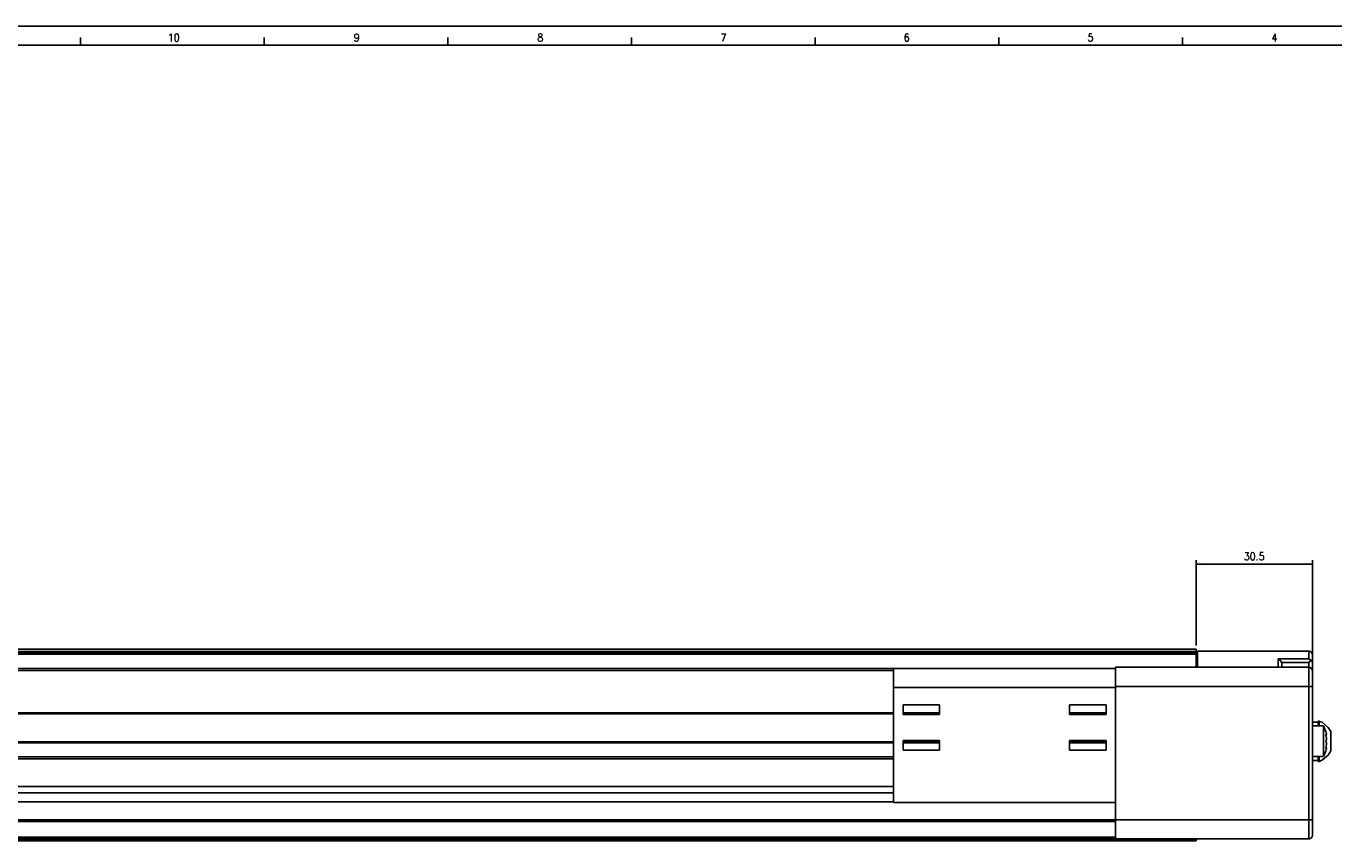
# Model space of a CAD drawing. Header units: inches. Extents: x -381 to 2497, y -418 to 176.
# Tile 4 of 7: x -40 to 302, y -37 to 176. Entities that reach past the tile are written whole.
import ezdxf

# ---------------------------------------------------------------- set-up
doc = ezdxf.new("R2010")
doc.units = ezdxf.units.IN
doc.layers.add('1', color=7, linetype='Continuous')
doc.styles.add('CONVERTER_11', font='txt.shx', dxfattribs={"width": 0.9})
doc.dimstyles.new('ME10_DIM_17', dxfattribs={"dimtxt": 2, "dimasz": 2, "dimexe": 1, "dimexo": 1, "dimgap": 1, "dimtad": 1, "dimdsep": 46, "dimtxsty": 'CONVERTER_11', "dimsah": 1, "dimcen": 0.09, "dimclrd": 2, "dimclre": 2, "dimclrt": 2, "dimadec": 0, "dimazin": 0, "dimtfac": 1, "dimtdec": 4, "dimtix": 1, "dimtmove": 0, "dimatfit": 3, "dimfxl": 1, "dimtolj": 1, "dimtzin": 0, "dimarcsym": 0})

# ---------------------------------------------------------------- blocks, each defined once
blk = doc.blocks.new('Modulo_der__14E__1__10', base_point=(-176.82, -37.15))
at = {"color": 7, "linetype": 'Continuous'}
for p, q in [((-138.25, 11.7), (265.68, 11.7)), ((-138.04, 12.03), (265.68, 12.03)), ((-137.82, 12.35), (265.68, 12.35)), ((-137.42, 12.96), (265.68, 12.96)), ((-137.41, 12.97), (265.68, 12.97)), ((265.68, 12.97), (265.68, 12.96)), ((265.68, 12.96), (265.68, 12.35)), ((265.68, 12.35), (265.68, 12.03)), ((265.68, 11.7), (265.68, 12.03)), ((265.68, 11.98), (266.08, 11.98)), ((265.68, 11.7), (265.68, 8.28)), ((266.08, 12.48), (295.08, 12.48)), ((266.08, 12.48), (266.08, 8.28)), ((287.08, 10.47), (287.1, 10.46)), ((295.08, 10.47), (287.08, 10.47)), ((287.08, 8.28), (287.08, 10.47)), ((287.1, 10.46), (287.46, 10.26)), ((287.46, 10.26), (287.48, 10.24)), ((287.48, 10.24), (287.78, 9.94)), ((295.29, 12.46), (295.08, 12.48)), ((295.08, 10.47), (295.08, 12.48)), ((295.08, 10.47), (295.1, 10.46)), ((295.1, 10.46), (295.46, 10.26)), ((295.46, 12.4), (295.29, 12.46)), ((295.48, 12.39), (295.46, 12.4)), ((295.46, 10.26), (295.48, 10.24)), ((295.67, 12.29), (295.48, 12.39)), ((295.48, 10.24), (295.64, 10.1)), ((295.78, 12.18), (295.67, 12.29)), ((295.82, 12.15), (295.78, 12.18)), ((295.94, 11.98), (295.82, 12.15)), ((296, 11.86), (295.94, 11.98)), ((296.03, 11.79), (296, 11.86)), ((296.07, 11.58), (296.03, 11.79)), ((296.08, 11.48), (296.07, 11.58)), ((296.08, 9.54), (296.08, 11.48)), ((-137.07, 7.47), (186.68, 7.47)), ((-136.74, 7.97), (186.68, 7.97)), ((244.68, 7.99), (-136.73, 7.99)), ((186.68, 7.97), (186.68, 2.97)), ((244.68, 7.97), (186.68, 7.97)), ((295.08, 8.28), (244.68, 8.28)), ((244.68, 8.28), (244.68, 3.28)), ((287.78, 9.94), (287.8, 9.92)), ((287.8, 9.92), (288, 9.56)), ((288, 9.56), (288.01, 9.54)), ((288.01, 9.54), (288.08, 9.15)), ((295.08, 9.54), (288.01, 9.54)), ((288.08, 8.28), (288.08, 9.15)), ((295.64, 10.1), (295.08, 9.54)), ((295.08, 9.54), (295.08, 8.28)), ((295.08, 8.28), (295.08, 3.28)), ((295.64, 10.1), (295.78, 10.02)), ((295.78, 10.02), (296, 9.8)), ((296, 9.8), (296.08, 9.54)), ((296.08, 9.54), (296.08, 7.28)), ((296.08, 7.28), (296.08, 3.28)), ((186.68, -27.03), (186.68, 2.97)), ((186.68, 2.97), (244.68, 2.97)), ((244.68, -31.52), (244.68, 3.28)), ((295.08, 3.28), (244.68, 3.28)), ((295.08, 3.28), (295.08, -31.52)), ((295.08, 3.28), (296.08, 3.28)), ((296.08, 3.28), (296.08, -31.52)), ((189.18, -1.53), (189.18, -4.03)), ((198.68, -1.53), (189.18, -1.53)), ((198.68, -4.03), (198.68, -1.53)), ((242.18, -1.53), (232.68, -1.53)), ((232.68, -1.53), (232.68, -4.03)), ((242.18, -4.03), (242.18, -1.53)), ((-136.69, -3.59), (186.68, -3.59)), ((-136.62, -3.84), (186.68, -3.84)), ((189.18, -3.59), (198.68, -3.59)), ((189.18, -3.84), (198.68, -3.84)), ((189.18, -4.03), (198.68, -4.03)), ((232.68, -3.59), (242.18, -3.59)), ((232.68, -3.84), (242.18, -3.84)), ((232.68, -4.03), (242.18, -4.03)), ((297.58, -6.02), (296.08, -6.02)), ((297.58, -7), (297.58, -5.77)), ((297.58, -5.77), (297.83, -5.77)), ((297.83, -7), (297.83, -5.77)), ((298.66, -6.16), (297.83, -5.77)), ((300.15, -7.41), (298.66, -6.16)), ((298.91, -7.02), (296.08, -7.02)), ((297.58, -7.02), (297.58, -7)), ((297.83, -7.02), (297.83, -7)), ((298.91, -7.02), (298.91, -15.02)), ((299.5, -8.29), (298.91, -7.02)), ((299.58, -8.52), (299.5, -8.29)), ((299.58, -8.52), (299.67, -8.84)), ((299.67, -8.84), (299.58, -8.52)), ((299.58, -9.25), (299.66, -9.32)), ((299.67, -9.63), (299.58, -9.25)), ((299.59, -9.32), (299.67, -9.63)), ((299.59, -9.32), (299.68, -9.32)), ((299.66, -9.32), (299.67, -9.32)), ((299.68, -8.88), (299.67, -8.84)), ((299.67, -9.32), (299.68, -9.32)), ((299.68, -9.7), (299.67, -9.63)), ((299.67, -9.63), (299.68, -9.7)), ((299.72, -9.09), (299.68, -8.88)), ((299.68, -9.32), (299.72, -9.29)), ((299.73, -10.27), (299.68, -9.7)), ((299.68, -9.7), (299.73, -10.27)), ((299.72, -9.09), (299.73, -9.17)), ((299.73, -9.17), (299.72, -9.09)), ((299.72, -9.29), (299.73, -9.21)), ((299.73, -9.17), (299.73, -9.21)), ((299.73, -9.21), (299.73, -9.17)), ((300.88, -8.52), (300.15, -7.41)), ((300.88, -10.58), (300.88, -8.52)), ((-137.69, -11.46), (186.68, -11.46)), ((186.68, -11.21), (-137.53, -11.21)), ((189.18, -10.83), (189.18, -13.33)), ((198.68, -10.83), (189.18, -10.83)), ((198.68, -11.21), (189.18, -11.21)), ((189.18, -11.46), (198.68, -11.46)), ((189.18, -13.33), (198.68, -13.33)), ((191.18, -10.83), (191.18, -11.21)), ((198.68, -10.83), (198.68, -13.33)), ((232.68, -10.83), (232.68, -13.33)), ((242.18, -10.83), (232.68, -10.83)), ((242.18, -11.21), (232.68, -11.21)), ((232.68, -11.46), (242.18, -11.46)), ((232.68, -13.33), (242.18, -13.33)), ((240.18, -10.83), (240.18, -11.21)), ((242.18, -10.83), (242.18, -13.33)), ((299.5, -13.76), (299.58, -13.52)), ((299.58, -11.02), (299.67, -10.8)), ((299.67, -10.8), (299.58, -11.02)), ((299.58, -11.02), (299.67, -11.24)), ((299.67, -11.24), (299.58, -11.02)), ((299.58, -12.79), (299.67, -12.41)), ((299.66, -12.73), (299.58, -12.79)), ((299.67, -13.21), (299.58, -13.52)), ((299.58, -13.52), (299.67, -13.21)), ((299.67, -12.41), (299.59, -12.72)), ((299.59, -12.72), (299.68, -12.72)), ((299.67, -12.73), (299.66, -12.73)), ((299.67, -10.8), (299.68, -10.76)), ((299.68, -10.76), (299.67, -10.8)), ((299.67, -11.24), (299.68, -11.29)), ((299.68, -11.29), (299.67, -11.24)), ((299.68, -12.35), (299.67, -12.41)), ((299.67, -12.41), (299.68, -12.35)), ((299.68, -12.72), (299.67, -12.73)), ((299.67, -13.21), (299.68, -13.16)), ((299.68, -10.76), (299.7, -10.67)), ((299.7, -10.67), (299.68, -10.76)), ((299.68, -11.29), (299.7, -11.37)), ((299.7, -11.37), (299.68, -11.29)), ((299.73, -11.77), (299.68, -12.35)), ((299.68, -12.35), (299.73, -11.77)), ((299.72, -12.76), (299.68, -12.72)), ((299.68, -13.16), (299.72, -12.96)), ((299.7, -10.67), (299.72, -10.5)), ((299.72, -10.5), (299.7, -10.67)), ((299.7, -11.37), (299.72, -11.54)), ((299.72, -11.54), (299.7, -11.37)), ((299.72, -10.5), (299.73, -10.27)), ((299.73, -10.27), (299.72, -10.5)), ((299.72, -11.54), (299.73, -11.77)), ((299.73, -11.77), (299.72, -11.54)), ((299.73, -12.84), (299.72, -12.76)), ((299.73, -12.87), (299.72, -12.96)), ((299.72, -12.96), (299.73, -12.87)), ((299.73, -12.84), (299.73, -12.87)), ((299.73, -12.87), (299.73, -12.84)), ((300.88, -13.52), (300.15, -14.62)), ((300.88, -13.52), (300.88, -10.58)), ((-137.03, -15.09), (186.68, -15.09)), ((-136.7, -15.59), (186.68, -15.59)), ((298.91, -15.02), (296.08, -15.02)), ((296.08, -16.02), (297.58, -16.02)), ((297.58, -15.04), (297.58, -15.02)), ((297.58, -16.27), (297.58, -15.04)), ((297.58, -16.27), (297.83, -16.27)), ((297.83, -15.04), (297.83, -15.02)), ((297.83, -16.27), (297.83, -15.04)), ((298.66, -15.87), (297.83, -16.27)), ((300.15, -14.62), (298.66, -15.87)), ((298.91, -15.02), (299.5, -13.76)), ((-137.29, -22.85), (186.68, -22.85)), ((-138.4, -24.52), (186.68, -24.52)), ((-137.22, -26.81), (113.43, -26.81)), ((-137.2, -26.84), (113.43, -26.84)), ((113.43, -26.81), (186.68, -26.81)), ((113.43, -26.81), (113.43, -26.82)), ((113.43, -26.82), (113.43, -26.84)), ((186.68, -26.84), (113.43, -26.84)), ((186.68, -27.03), (244.68, -27.03)), ((-138.07, -31.52), (244.68, -31.52)), ((-137.79, -31.96), (244.68, -31.96)), ((295.08, -31.52), (244.68, -31.52)), ((244.68, -31.52), (244.68, -36.52)), ((295.08, -31.52), (296.08, -31.52)), ((295.08, -31.52), (295.08, -36.52)), ((296.08, -31.52), (296.08, -35.52)), ((-138.57, -36.78), (265.68, -36.78)), ((-138.41, -36.53), (265.68, -36.53)), ((-138.41, -37.03), (265.68, -37.03)), ((-138.07, -36.03), (244.68, -36.03)), ((295.08, -36.52), (244.68, -36.52)), ((265.68, -36.53), (265.68, -36.78)), ((265.68, -36.78), (265.68, -37.03)), ((295.08, -36.52), (295.29, -36.5)), ((295.29, -36.5), (295.4, -36.47)), ((295.43, -36.46), (295.46, -36.45)), ((295.46, -36.45), (295.48, -36.44)), ((295.48, -36.44), (295.67, -36.33)), ((295.67, -36.33), (295.71, -36.3)), ((295.73, -36.27), (295.78, -36.23)), ((295.78, -36.23), (295.82, -36.19)), ((295.82, -36.19), (295.94, -36.02)), ((295.94, -36.02), (296, -35.91)), ((296, -35.91), (296.03, -35.83)), ((296.03, -35.83), (296.05, -35.73)), ((296.07, -35.63), (296.08, -35.52)), ((296.07, -35.66), (296.07, -35.63))]:
    blk.add_line(p, q, dxfattribs=at)
for centre, start, end in [((295.08, 7.28), 0.0001, 90), ((295.08, -35.52), 270, 0)]:
    blk.add_arc(centre, 1, start, end, dxfattribs=at)
blk = doc.blocks.new('MOD-14E-F__11', base_point=(-176.82, -37.15))
blk.add_blockref('Modulo_der__14E__1__10', (-176.82, -37.15))
blk = doc.blocks.new('*D39')
at = {"layer": '1', "color": 2, "linetype": 'Continuous'}
for p, q in [((265.68, 13.96), (265.68, 36.21)), ((296.08, 35.21), (265.68, 35.21)), ((296.08, 8.28), (296.08, 36.21))]:
    blk.add_line(p, q, dxfattribs=at)
at = {"layer": '1', "color": 2}
for points in [[(267.68, 35.47), (267.68, 34.94), (265.68, 35.21)], [(294.08, 34.94), (294.08, 35.47), (296.08, 35.21)]]:
    blk.add_solid(points, dxfattribs=at)
at = {"layer": '1', "color": 2, "insert": (278.15, 36.21), "char_height": 2, "attachment_point": 7, "rotation": 0.0001, "line_spacing_factor": 0.60024, "style": 'CONVERTER_11'}
blk.add_mtext('30.5', dxfattribs=at)
blk = doc.blocks.new('Marco_a1', base_point=(38.87, -121.38))
at = {"layer": '1', "color": 2, "linetype": 'Continuous'}
for p, q in [((458.87, 175.62), (-381.13, 175.62)), ((-25.54, 172.62), (-25.54, 170.62)), ((22.4, 172.62), (22.4, 170.62)), ((70.34, 172.62), (70.34, 170.62)), ((118.28, 172.62), (118.28, 170.62)), ((166.22, 172.62), (166.22, 170.62)), ((214.16, 172.62), (214.16, 170.62)), ((262.1, 172.62), (262.1, 170.62))]:
    blk.add_line(p, q, dxfattribs=at)
at = {"layer": '1', "color": 7, "linetype": 'Continuous'}
blk.add_line((453.87, 170.62), (-361.13, 170.62), dxfattribs=at)
at = {"layer": '1', "color": 2, "char_height": 2, "attachment_point": 4, "line_spacing_factor": 1.20048, "style": 'CONVERTER_11'}
for s, insert in [('10', (-2.74, 172.65)), ('9', (45.79, 172.65)), ('8', (93.72, 172.65)), ('7', (141.53, 172.65)), ('6', (189.38, 172.65)), ('5', (237.35, 172.65)), ('4', (285.36, 172.65))]:
    blk.add_mtext(s, dxfattribs=dict(at, insert=insert))
blk = doc.blocks.new('Top', base_point=(38.87, -121.38))
blk.add_blockref('Marco_a1', (38.87, -121.38))
blk = doc.blocks.new('_dummy_frame', base_point=(-381.13, -418.38))
blk.add_blockref('Top', (38.87, -121.38))
blk = doc.blocks.new('Inferior1', base_point=(-743, -11.276))
blk.add_blockref('MOD-14E-F__11', (-176.822, -37.151))
at = {"layer": '1'}
dim = blk.add_linear_dim(base=(296.078, 35.208), p1=(265.678, 12.957), p2=(296.078, 7.277), text='30.5', dimstyle='ME10_DIM_17', dxfattribs=at)
dim.commit()
dim.dimension.update_dxf_attribs({"geometry": '*D39', "text_midpoint": (280.878, 37.208), "text_rotation": 0.00014})

msp = doc.modelspace()

# ---------------------------------------------------------------- block references
msp.add_blockref('Inferior1', (-743, -11.28))
at = {"layer": '1'}
msp.add_blockref('_dummy_frame', (-381.13, -418.38), dxfattribs=at)

doc.saveas('drawing.dxf')
